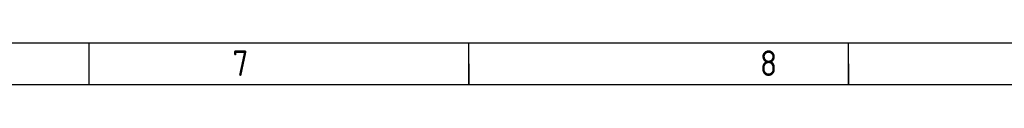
# Model space of a CAD drawing. Header units: millimetres. Extents: x 7 to 819, y 15 to 587.
# Tile 41 of 45: x 410.48 to 525.85, y 581.81 to 586.67. Entities that reach past the tile are written whole.
import ezdxf

# ---------------------------------------------------------------- set-up
doc = ezdxf.new("R2010")
doc.units = ezdxf.units.MM
doc.layers.add('Default', color=7, linetype='Continuous')

msp = doc.modelspace()

# ---------------------------------------------------------------- linework, layer by layer
at = {"layer": 'Default', "color": 7, "linetype": 'Continuous'}
for p, q in [((819.1, 586.67), (6.708, 586.67)), ((418.6, 581.809), (418.6, 586.67)), ((463.1, 581.809), (463.1, 586.67)), ((507.6, 581.809), (507.6, 586.67)), ((507.6, 581.809), (507.6, 586.67)), ((463.1, 584.24), (463.1, 581.809)), ((507.6, 584.24), (507.6, 581.809)), ((819.1, 581.809), (10.978, 581.809))]:
    msp.add_line(p, q, dxfattribs=at)

# ---------------------------------------------------------------- texts
at = {"layer": 'Default', "insert": (32.361, 585.835), "char_height": 3, "width": 763.84092, "attachment_point": 1}
msp.add_mtext('{\\fSolid Edge ISO|b1||i0||c0|p34;\\C7;\\H3.;\\W0.94;1                                          2                                      3                                      4                                   5                                       6                                     7                                   8                                     9                                      10                                 11                                      12                                    13                                  14                                     15                                   16                                     17                                  18}', dxfattribs=at)

doc.saveas('drawing.dxf')
